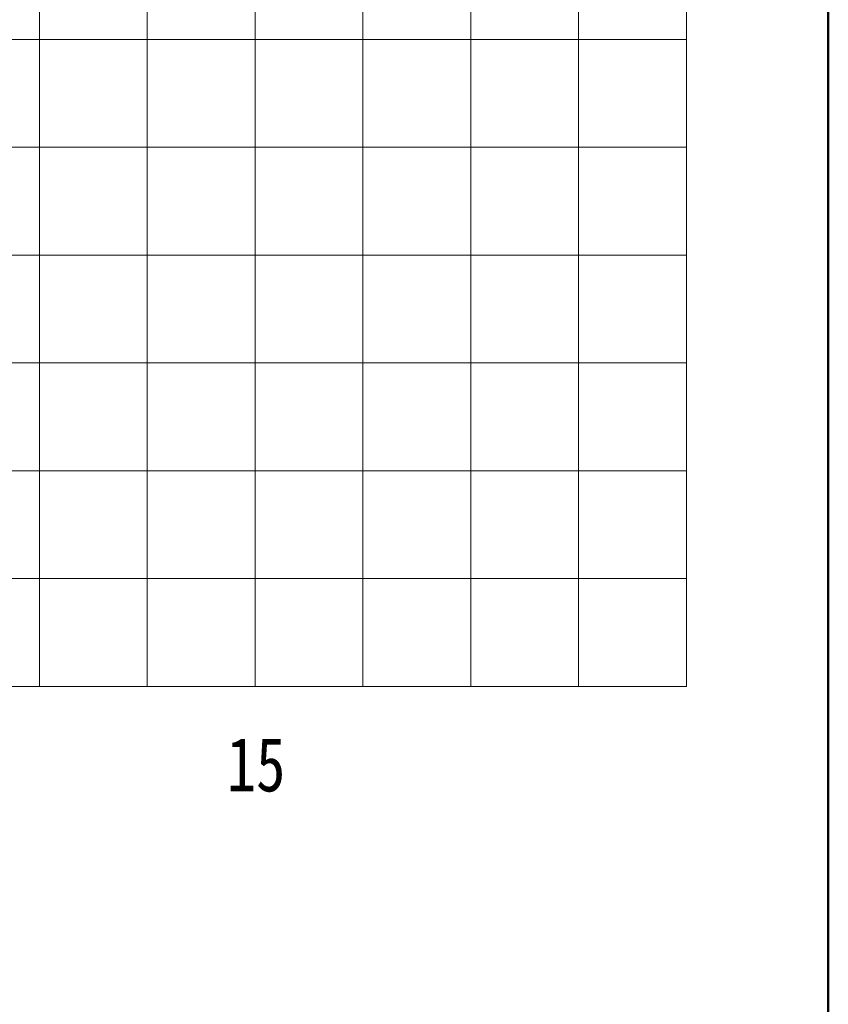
# Model space of a CAD drawing. Extents: x 475446 to 490894, y 3788879 to 3821323.
# Tile 44 of 75: x 484679 to 484717, y 3818414 to 3818460. Entities that reach past the tile are written whole.
import ezdxf
from ezdxf.enums import TextEntityAlignment as Align

# ---------------------------------------------------------------- set-up
doc = ezdxf.new("R2010")
doc.units = 0
doc.header["$LTSCALE"] = 0.5
doc.layers.get('0').update_dxf_attribs({"linetype": 'CONTINUOUS'})
doc.layers.add('2', color=61, linetype='CONTINUOUS', lineweight=30)
doc.layers.add('TK-PUBLIC', color=7, linetype='CONTINUOUS')
doc.layers.add('断面', color=7, linetype='CONTINUOUS')
doc.styles.add('等线体', font='simhei_0.ttf')

# ---------------------------------------------------------------- blocks, each defined once
blk = doc.blocks.new('02')
at = {"layer": '2', "color": 7, "lineweight": 9}
for points in [[(485013.755, 3818454.775), (485013.755, 3818304.775)], [(485023.755, 3818454.775), (485023.755, 3818304.775)], [(485033.755, 3818454.775), (485033.755, 3818304.775)], [(485043.755, 3818454.775), (485043.755, 3818304.775)], [(485053.755, 3818454.775), (485053.755, 3818304.775)], [(485063.755, 3818454.775), (485063.755, 3818304.775)], [(484410.155, 3818364.775), (485073.755, 3818364.775)], [(484410.941, 3818344.775), (485073.755, 3818344.775)], [(484410.155, 3818314.775), (485073.755, 3818314.775)], [(484410.155, 3818304.775), (485073.755, 3818304.775)]]:
    blk.add_lwpolyline(points, dxfattribs=at)
at = {"layer": '2', "color": 7, "lineweight": 9, "flags": 128}
blk.add_lwpolyline([(484410.941, 3818354.775), (485073.755, 3818354.775)], dxfattribs=at)
at = {"layer": '2', "color": 0, "lineweight": 9}
for points in [[(484410.155, 3818334.775), (485073.755, 3818334.775)], [(484410.155, 3818324.775), (485073.755, 3818324.775)]]:
    blk.add_lwpolyline(points, dxfattribs=at)
at = {"layer": 'TK-PUBLIC', "color": 5, "lineweight": 50}
blk.add_line((485086.922, 3817979.208), (485086.922, 3818533.208), dxfattribs=at)
at = {"layer": '断面', "color": 7, "lineweight": 9}
blk.add_lwpolyline([(485073.755, 3818454.775), (485073.755, 3818304.775)], dxfattribs=at)
at = {"layer": '断面', "color": 3, "lineweight": 9}
blk.add_lwpolyline([(484410.941, 3818354.775), (485073.755, 3818354.775)], dxfattribs=at)
at = {"layer": '断面', "color": 7, "style": '等线体', "width": 0.8}
blk.add_text('15', height=5, dxfattribs=at).set_placement((485033.853, 3818297.499), align=Align.MIDDLE)

msp = doc.modelspace()

# ---------------------------------------------------------------- block references
at = {"color": 3, "linetype": 'Continuous', "xscale": 0.5, "yscale": 0.5, "zscale": 0.5}
msp.add_blockref('02', (242173.461, 1909276.604), dxfattribs=at)

doc.saveas('drawing.dxf')
